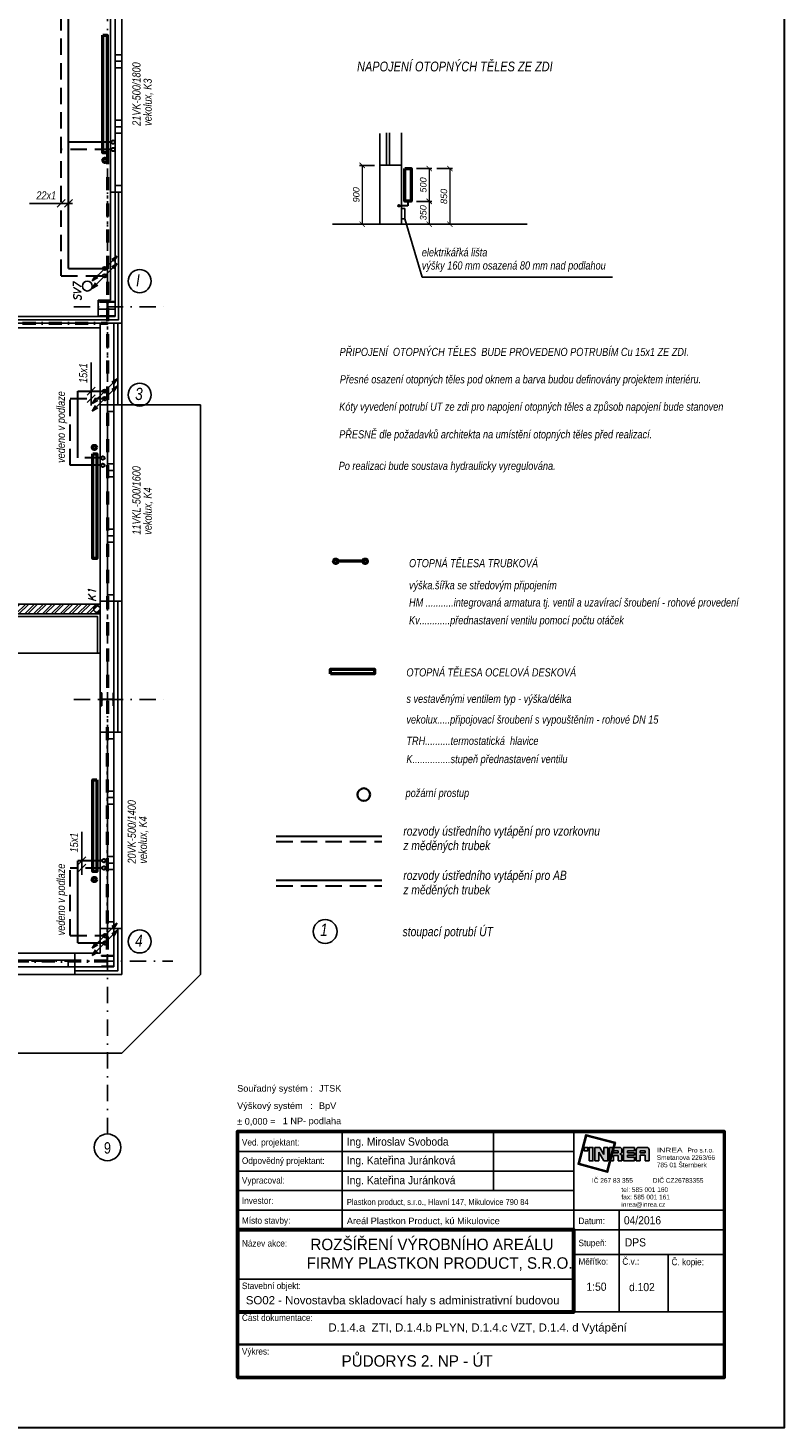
# Model space of a CAD drawing. Header units: millimetres. Extents: x 6435372 to 7248404, y 1559872 to 1886246.
# Tile 40 of 208: x 6660913 to 6672466, y 1704386 to 1725776. Entities that reach past the tile are written whole.
import ezdxf
from ezdxf.enums import TextEntityAlignment as Align

# ---------------------------------------------------------------- set-up
doc = ezdxf.new("R2010")
doc.units = ezdxf.units.MM
for name, pattern in [('DASH', [75, 50, -25]), ('DASHDOT', [1, 0.5, -0.25, 0, -0.25]), ('ČERCHOVANÁ', [1, 0.5, -0.25, 0, -0.25])]:
    doc.linetypes.add(name, pattern=pattern)
for name, color, linetype in [('IN_RAZITKO', 7, 'Continuous'), ('matrice DPS', 122, 'Continuous'), ('UT-popis', 7, 'Continuous'), ('UT_popis', 7, 'Continuous'), ('UT_tělesa-popis', 7, 'Continuous')]:
    doc.layers.add(name, color=color, linetype=linetype)
for name, color, linetype, lineweight in [('požární prostup', 240, 'Continuous', 35), ('požární úseky', 21, 'ČERCHOVANÁ', 50), ('UT_potrubí', 10, 'Continuous', 30), ('UT_potrubí-vzrorkovna', 161, 'Continuous', 30), ('UT_telesa', 181, 'Continuous', 50)]:
    doc.layers.add(name, color=color, linetype=linetype, lineweight=lineweight)
doc.styles.add('ari-rom-uni', font='arial.ttf')
doc.styles.add('ARIAL', font='arial.ttf')
doc.styles.add('INDRA', font='ariali.ttf')
doc.styles.add('KURZIVA', font='italic__.ttf')
doc.linetypes.add('IZOLACE_POLYSTYREN_EXPANDOVANY', pattern='A,1,[224,CADKON.SHX,S=0.01,R=0,X=-0.5,Y=-1.74],-2', length=3)
doc.linetypes.add('IZOLACE_POLYSTYREN_PENOVY', pattern='A,0.001,[228,CADKON.SHX,S=0.1,R=0,X=0,Y=0],-2', length=2.001)
doc.dimstyles.new('INDRA', dxfattribs={"dimscale": 40, "dimtxt": 2.5, "dimasz": 2, "dimexe": 1, "dimexo": 2, "dimgap": 1, "dimtad": 1, "dimdec": 0, "dimrnd": 5, "dimzin": 4, "dimdsep": 46, "dimtxsty": 'INDRA', "dimblk": 'ARCHTICK', "dimcen": 0, "dimclrd": 256, "dimclre": 256, "dimclrt": 256, "dimadec": 0, "dimazin": 0, "dimtfac": 1, "dimtdec": 0, "dimtix": 1, "dimtmove": 0, "dimatfit": 3, "dimfxl": 5, "dimfxlon": 1, "dimtzin": 0, "dimlwd": 0, "dimlwe": 25, "dimarcsym": 0})

# ---------------------------------------------------------------- blocks, each defined once
blk = doc.blocks.new('INREA RAZÍTKO')
at = {"layer": 'IN_RAZITKO'}
blk.add_hatch(color=256, dxfattribs=at).paths.add_polyline_path([(-3.869, 7.655), (-3.904, 7.527), (-3.878, 7.527), (-3.839, 7.673), (-4.74, 7.912), (-4.978, 7.018), (-4.08, 6.768), (-3.993, 7.115), (-4.019, 7.115), (-4.098, 6.799), (-4.947, 7.035), (-4.722, 7.882)])
h = blk.add_hatch(color=256, dxfattribs=at)
h.paths.add_polyline_path([(-4.687, 7.527), (-4.792, 7.527), (-4.792, 7.423), (-4.687, 7.423)])
h.paths.add_polyline_path([(-4.527, 7.526), (-4.642, 7.526), (-4.642, 7.115), (-4.527, 7.115)])
h.paths.add_polyline_path([(-4.317, 7.527), (-4.468, 7.527), (-4.468, 7.115), (-4.349, 7.115), (-4.349, 7.381), (-4.189, 7.115), (-4.07, 7.115), (-4.07, 7.527), (-4.189, 7.527), (-4.189, 7.315)])
h.paths.add_polyline_path([(-3.913, 7.527), (-4.023, 7.527), (-4.023, 7.115)])
h.paths.add_polyline_path([(-3.708, 7.527), (-3.877, 7.527), (-3.987, 7.115), (-3.894, 7.115), (-3.894, 7.277), (-3.757, 7.277), (-3.757, 7.115), (-3.638, 7.115), (-3.638, 7.257, 0.414214), (-3.708, 7.327, 0.414214), (-3.638, 7.397), (-3.638, 7.457, 0.414214)])
h.paths.add_polyline_path([(-3.757, 7.419), (-3.757, 7.362), (-3.894, 7.362), (-3.894, 7.419)], flags=16)
h.paths.add_polyline_path([(-3.253, 7.527), (-3.588, 7.527), (-3.588, 7.115), (-3.253, 7.115), (-3.253, 7.225), (-3.465, 7.225), (-3.465, 7.287), (-3.253, 7.287), (-3.253, 7.366), (-3.465, 7.366), (-3.465, 7.421), (-3.253, 7.421)])
h.paths.add_polyline_path([(-2.877, 7.527), (-3.131, 7.527, 0.414214), (-3.201, 7.457), (-3.201, 7.115), (-3.081, 7.115), (-3.081, 7.293), (-2.931, 7.293), (-2.931, 7.115), (-2.807, 7.115), (-2.807, 7.457, 0.414214)])
h.paths.add_polyline_path([(-2.931, 7.421), (-2.931, 7.362), (-3.081, 7.362), (-3.081, 7.421)], flags=16)
at = {"layer": 'IN_RAZITKO', "color": 7}
for p, q in [((-12.195, 8.005), (-12.195, 5.005)), ((-7.564, 8.005), (-7.564, 6.205)), ((-5.108, 2.651), (-5.108, 8.005)), ((-15.395, 7.405), (-5.108, 7.405)), ((-15.395, 6.805), (-5.108, 6.805)), ((-15.395, 6.205), (-5.108, 6.205)), ((-15.395, 5.605), (-5.108, 5.605)), ((-5.108, 5.605), (-0.505, 5.605)), ((-3.727, 5.605), (-3.727, 2.505)), ((-5.108, 5.005), (-0.505, 5.005)), ((-5.108, 4.255), (-0.505, 4.255)), ((-2.225, 4.258), (-2.225, 2.505)), ((-15.395, 3.505), (-5.108, 3.505))]:
    blk.add_line(p, q, dxfattribs=at)
at = {"layer": 'IN_RAZITKO'}
for p, q in [((-4.468, 7.527), (-4.317, 7.527)), ((-4.468, 7.527), (-4.468, 7.115)), ((-4.349, 7.115), (-4.349, 7.381)), ((-4.349, 7.381), (-4.189, 7.115)), ((-4.317, 7.527), (-4.189, 7.315)), ((-4.189, 7.315), (-4.189, 7.527)), ((-4.189, 7.527), (-4.07, 7.527)), ((-4.07, 7.115), (-4.07, 7.527)), ((-4.023, 7.115), (-4.023, 7.527)), ((-3.913, 7.527), (-4.023, 7.115)), ((-4.023, 7.527), (-3.913, 7.527)), ((-3.877, 7.527), (-3.987, 7.115)), ((-3.878, 7.527), (-3.904, 7.527)), ((-3.894, 7.362), (-3.894, 7.419)), ((-3.757, 7.419), (-3.894, 7.419)), ((-3.757, 7.362), (-3.894, 7.362)), ((-3.894, 7.115), (-3.894, 7.277)), ((-3.894, 7.277), (-3.757, 7.277)), ((-3.877, 7.527), (-3.708, 7.527)), ((-3.757, 7.362), (-3.757, 7.419)), ((-3.757, 7.277), (-3.757, 7.115)), ((-3.638, 7.397), (-3.638, 7.457)), ((-3.588, 7.527), (-3.588, 7.115)), ((-3.588, 7.527), (-3.253, 7.527)), ((-3.253, 7.421), (-3.465, 7.421)), ((-3.465, 7.421), (-3.465, 7.366)), ((-3.253, 7.366), (-3.465, 7.366)), ((-3.253, 7.287), (-3.465, 7.287)), ((-3.465, 7.287), (-3.465, 7.225)), ((-3.253, 7.527), (-3.253, 7.421)), ((-3.253, 7.421), (-3.253, 7.527)), ((-3.253, 7.366), (-3.253, 7.287)), ((-3.201, 7.115), (-3.201, 7.457)), ((-3.131, 7.527), (-2.877, 7.527)), ((-2.931, 7.421), (-3.081, 7.421)), ((-3.081, 7.421), (-3.081, 7.362)), ((-3.081, 7.362), (-2.931, 7.362)), ((-2.931, 7.293), (-3.081, 7.293)), ((-3.081, 7.293), (-3.081, 7.115)), ((-2.931, 7.362), (-2.931, 7.421)), ((-2.931, 7.115), (-2.931, 7.293)), ((-2.807, 7.115), (-2.807, 7.457)), ((-4.468, 7.115), (-4.349, 7.115)), ((-4.189, 7.115), (-4.07, 7.115)), ((-3.993, 7.115), (-4.019, 7.115)), ((-3.987, 7.115), (-3.894, 7.115)), ((-3.757, 7.115), (-3.638, 7.115)), ((-3.638, 7.257), (-3.638, 7.115)), ((-3.588, 7.115), (-3.253, 7.115)), ((-3.465, 7.225), (-3.253, 7.225)), ((-3.253, 7.225), (-3.253, 7.115)), ((-3.201, 7.115), (-3.081, 7.115)), ((-2.931, 7.115), (-2.807, 7.115)), ((-5.108, 2.505), (-0.505, 2.505))]:
    blk.add_line(p, q, dxfattribs=at)
at = {"layer": 'IN_RAZITKO', "lineweight": 50}
for points in [[(-15.4, 0.5), (-0.5, 0.5), (-0.5, 8.01), (-15.4, 8.01)], [(-15.395, 0.505), (-0.505, 0.505), (-0.505, 8.005), (-15.395, 8.005)]]:
    blk.add_lwpolyline(points, close=True, dxfattribs=at)
at = {"layer": 'IN_RAZITKO'}
for points in [[(-3.878, 7.527), (-3.839, 7.673), (-4.74, 7.912), (-4.978, 7.018), (-4.08, 6.768), (-3.993, 7.115)], [(-3.904, 7.527), (-3.869, 7.655), (-4.722, 7.882), (-4.947, 7.035), (-4.098, 6.799), (-4.019, 7.115)]]:
    blk.add_lwpolyline(points, dxfattribs=at)
for points in [[(-4.792, 7.423), (-4.687, 7.423), (-4.687, 7.527), (-4.792, 7.527)], [(-4.642, 7.115), (-4.527, 7.115), (-4.527, 7.526), (-4.642, 7.526)]]:
    blk.add_lwpolyline(points, close=True, dxfattribs=at)
at = {"layer": 'IN_RAZITKO', "lineweight": 60}
blk.add_lwpolyline([(-15.395, 2.505), (-5.108, 2.505), (-5.108, 5.005), (-15.395, 5.005)], close=True, dxfattribs=at)
at = {"layer": 'IN_RAZITKO', "const_width": 0.075}
blk.add_lwpolyline([(-15.395, 0.505), (-0.505, 0.505), (-0.505, 1.505), (-15.395, 1.505)], close=True, dxfattribs=at)
at = {"layer": 'IN_RAZITKO'}
for centre, start, end in [((-3.708, 7.457), 0, 90), ((-3.708, 7.397), 270, 360), ((-3.708, 7.257), 360, 90), ((-3.131, 7.457), 90, 180), ((-2.877, 7.457), 0, 90)]:
    blk.add_arc(centre, 0.07, start, end, dxfattribs=at)
at = {"layer": 'IN_RAZITKO', "style": 'ARIAL'}
for s, p in [('Souřadný systém :', (-15.4, 9.432)), ('Výškový systém   :', (-15.4, 8.901)), ('± 0,000 =', (-15.4, 8.423))]:
    blk.add_text(s, height=0.2, dxfattribs=at).set_placement(p, align=Align.TOP_LEFT)
at = {"layer": 'IN_RAZITKO', "color": 3, "style": 'ARIAL'}
for s, p in [('JTSK', (-12.9, 9.432)), ('BpV', (-12.9, 8.901))]:
    blk.add_text(s, height=0.2, dxfattribs=at).set_placement(p, align=Align.TOP_LEFT)
at = {"layer": 'IN_RAZITKO', "color": 7, "style": 'ari-rom-uni', "width": 0.9}
for s, p in [('Ved. projektant:', (-15.255, 7.584)), ('Odpovědný projektant:', (-15.255, 7.022)), ('Vypracoval:', (-15.255, 6.422)), ('Investor:', (-15.255, 5.801)), ('Místo stavby:', (-15.255, 5.193)), ('Datum:', (-4.968, 5.182)), ('Název akce:', (-15.255, 4.497)), ('Stupeň:', (-4.968, 4.509)), ('Měřítko:', (-4.968, 3.94)), ('Č.v.:', (-3.627, 3.94)), ('Č. kopie:', (-2.125, 3.927)), ('Stavební objekt:', (-15.255, 3.197)), ('Část dokumentace:', (-15.255, 2.225)), ('Výkres:', (-15.255, 1.196))]:
    blk.add_text(s, height=0.2, dxfattribs=at).set_placement(p)
at = {"layer": 'IN_RAZITKO', "style": 'ari-rom-uni'}
for s, p in [('Smetanova 2263/66', (-2.575, 7.103)), ('                 Pro s.r.o.', (-2.575, 7.329)), ('785 01 Šternberk', (-2.575, 6.877)), ('IČ 267 83 355           DIČ CZ26783355', (-4.556, 6.404)), ('tel: 585 001 160', (-3.657, 6.122)), ('fax: 585 001 161', (-3.657, 5.896)), ('inrea@inrea.cz', (-3.657, 5.67))]:
    blk.add_text(s, height=0.1425, dxfattribs=at).set_placement(p, align=Align.BOTTOM_LEFT)
at = {"layer": 'IN_RAZITKO', "style": 'ari-rom-uni', "width": 1.3}
blk.add_text('INREA', height=0.1425, dxfattribs=at).set_placement((-2.575, 7.331), align=Align.BOTTOM_LEFT)
at = {"layer": 'IN_RAZITKO', "color": 3, "style": 'ARIAL'}
blk.add_attdef('NULA', (-14.012, 8.227), '', height=0.2, dxfattribs=at)
at = {"layer": 'IN_RAZITKO', "style": 'ari-rom-uni', "width": 0.9, "flags": 12}
for tag, p, height in [('VEDOUCÍ-PROJEKTANT', (-12.053, 7.553), 0.25), ('ODPOVĚDNÝ-PROJEKTANT', (-12.053, 6.964), 0.25), ('VYPRACOVAL', (-12.053, 6.363), 0.25), ('INVESTOR', (-12.053, 5.774), 0.2), ('MÍSTO', (-12.053, 5.149), 0.25), ('DATUM', (-3.585, 5.185), 0.25), ('STUPEŇ', (-3.556, 4.468), 0.25)]:
    blk.add_attdef(tag, p, '', height=height, dxfattribs=at)
at = {"layer": 'IN_RAZITKO', "style": 'ari-rom-uni', "flags": 12}
for tag, height, width, p in [('NÁZEV-1', 0.35, 0.95, (-10.252, 4.438)), ('NÁZEV-2', 0.35, 0.95, (-10.252, 3.876)), ('MĚŘ', 0.25, 0.9, (-4.422, 3.031)), ('ČV', 0.25, 0.9, (-3.034, 3.031)), ('VÝKRES', 0.35, 0.95, (-10.299, 0.801))]:
    blk.add_attdef(tag, text='', height=height, dxfattribs=dict(at, width=width)).set_placement(p, align=Align.CENTER)
at = {"layer": 'IN_RAZITKO', "style": 'ari-rom-uni'}
for tag, p in [('OBJEKT', (-11.248, 2.85)), ('DOKUMENTACE', (-11.26, 1.842))]:
    blk.add_attdef(tag, p, '', height=0.25, dxfattribs=at)
blk = doc.blocks.new('CK_S_EXT_HEAHEA180')
for p, q in [((-90, 85.5), (90, 85.5)), ((-90, 85.5), (-90, 76)), ((-90, 76), (-18, 76)), ((-3, -61), (-3, 61)), ((3, -61), (3, 61)), ((90, 76), (18, 76)), ((90, 85.5), (90, 76)), ((-90, -85.5), (-90, -76)), ((-90, -76), (-18, -76)), ((-90, -85.5), (90, -85.5)), ((90, -76), (18, -76)), ((90, -85.5), (90, -76))]:
    blk.add_line(p, q)
for centre, start, end in [((-18, 61), 0, 90), ((18, 61), 90, 180), ((-18, -61), 270, 0), ((18, -61), 180, 270)]:
    blk.add_arc(centre, 15, start, end)
blk = doc.blocks.new('CK_S_EXT_HEAHEA200')
for p, q in [((-100, 95), (100, 95)), ((-100, 95), (-100, 85)), ((-100, 85), (-21.25, 85)), ((-3.25, -67), (-3.25, 67)), ((3.25, -67), (3.25, 67)), ((100, 85), (21.25, 85)), ((100, 95), (100, 85)), ((-100, -95), (-100, -85)), ((-100, -85), (-21.25, -85)), ((-100, -95), (100, -95)), ((100, -85), (21.25, -85)), ((100, -95), (100, -85))]:
    blk.add_line(p, q)
for centre, start, end in [((-21.25, 67), 0, 90), ((21.25, 67), 90, 180), ((-21.25, -67), 270, 0), ((21.25, -67), 180, 270)]:
    blk.add_arc(centre, 18, start, end)
blk = doc.blocks.new('CK_S_EXT_HEAHEA240')
for p, q in [((-120, 115), (120, 115)), ((-120, 115), (-120, 103)), ((-120, 103), (-24.75, 103)), ((-3.75, -82), (-3.75, 82)), ((3.75, -82), (3.75, 82)), ((120, 103), (24.75, 103)), ((120, 115), (120, 103)), ((-120, -115), (-120, -103)), ((-120, -103), (-24.75, -103)), ((-120, -115), (120, -115)), ((120, -103), (24.75, -103)), ((120, -115), (120, -103))]:
    blk.add_line(p, q)
for centre, start, end in [((-24.75, 82), 0, 90), ((24.75, 82), 90, 180), ((-24.75, -82), 270, 0), ((24.75, -82), 180, 270)]:
    blk.add_arc(centre, 21, start, end)
blk = doc.blocks.new('_ArchTick')
at = {"color": 0, "linetype": 'ByBlock', "const_width": 0.15}
blk.add_lwpolyline([(-0.5, -0.5), (0.5, 0.5)], dxfattribs=at)
blk = doc.blocks.new('*D1057')
at = {"layer": 'DEFPOINTS', "color": 0, "ltscale": 400, "transparency": 16777216}
for p in [(6666289, 1723678), (6666020, 1722778), (6666289, 1722778)]:
    blk.add_point(p, dxfattribs=at)
at = {"layer": 'UT-popis', "lineweight": 25, "ltscale": 400, "transparency": 16777216}
for p, q in [((6666209, 1723678), (6665980, 1723678)), ((6666209, 1722778), (6665980, 1722778))]:
    blk.add_line(p, q, dxfattribs=at)
at = {"layer": 'UT-popis', "lineweight": 0, "ltscale": 400, "transparency": 16777216}
blk.add_line((6666020, 1723678), (6666020, 1722778), dxfattribs=at)
at = {"layer": 'UT-popis', "lineweight": 0, "ltscale": 400, "transparency": 16777216, "xscale": 80, "yscale": 80, "zscale": 80}
for p, rotation in [((6666020, 1723678), 90), ((6666020, 1722778), 270)]:
    blk.add_blockref('_ArchTick', p, dxfattribs=dict(at, rotation=rotation))
at = {"layer": 'UT-popis', "ltscale": 400, "transparency": 16777216, "insert": (6665929, 1723228), "char_height": 100, "attachment_point": 5, "rotation": 90, "style": 'INDRA'}
blk.add_mtext('900', dxfattribs=at)
blk = doc.blocks.new('*D1058')
at = {"layer": 'DEFPOINTS', "color": 0, "ltscale": 400, "transparency": 16777216}
for p in [(6666769, 1723628), (6666769, 1723128), (6667044, 1723128)]:
    blk.add_point(p, dxfattribs=at)
at = {"layer": 'UT-popis', "lineweight": 25, "ltscale": 400, "transparency": 16777216}
for p, q in [((6666849, 1723628), (6667084, 1723628)), ((6666849, 1723128), (6667084, 1723128))]:
    blk.add_line(p, q, dxfattribs=at)
at = {"layer": 'UT-popis', "lineweight": 0, "ltscale": 400, "transparency": 16777216}
blk.add_line((6667044, 1723628), (6667044, 1723128), dxfattribs=at)
at = {"layer": 'UT-popis', "lineweight": 0, "ltscale": 400, "transparency": 16777216, "xscale": 80, "yscale": 80, "zscale": 80}
for p, rotation in [((6667044, 1723628), 90), ((6667044, 1723128), 270)]:
    blk.add_blockref('_ArchTick', p, dxfattribs=dict(at, rotation=rotation))
at = {"layer": 'UT-popis', "ltscale": 400, "transparency": 16777216, "insert": (6666953, 1723378), "char_height": 100, "attachment_point": 5, "rotation": 90, "style": 'INDRA'}
blk.add_mtext('500', dxfattribs=at)
blk = doc.blocks.new('*D1059')
at = {"layer": 'DEFPOINTS', "color": 0, "ltscale": 400, "transparency": 16777216}
for p in [(6666769, 1723128), (6666769, 1722778), (6667044, 1722778)]:
    blk.add_point(p, dxfattribs=at)
at = {"layer": 'UT-popis', "lineweight": 25, "ltscale": 400, "transparency": 16777216}
for p, q in [((6666849, 1723128), (6667084, 1723128)), ((6666849, 1722778), (6667084, 1722778))]:
    blk.add_line(p, q, dxfattribs=at)
at = {"layer": 'UT-popis', "lineweight": 0, "ltscale": 400, "transparency": 16777216}
blk.add_line((6667044, 1723128), (6667044, 1722778), dxfattribs=at)
at = {"layer": 'UT-popis', "lineweight": 0, "ltscale": 400, "transparency": 16777216, "xscale": 80, "yscale": 80, "zscale": 80}
for p, rotation in [((6667044, 1723128), 90), ((6667044, 1722778), 270)]:
    blk.add_blockref('_ArchTick', p, dxfattribs=dict(at, rotation=rotation))
at = {"layer": 'UT-popis', "ltscale": 400, "transparency": 16777216, "insert": (6666953, 1722953), "char_height": 100, "attachment_point": 5, "rotation": 90, "style": 'INDRA'}
blk.add_mtext('350', dxfattribs=at)
blk = doc.blocks.new('*D1060')
at = {"layer": 'DEFPOINTS', "color": 0, "ltscale": 400, "transparency": 16777216}
for p in [(6667044, 1723628), (6667056, 1722778), (6667360, 1722778)]:
    blk.add_point(p, dxfattribs=at)
at = {"layer": 'UT-popis', "lineweight": 25, "ltscale": 400, "transparency": 16777216}
for p, q in [((6667160, 1723628), (6667400, 1723628)), ((6667160, 1722778), (6667400, 1722778))]:
    blk.add_line(p, q, dxfattribs=at)
at = {"layer": 'UT-popis', "lineweight": 0, "ltscale": 400, "transparency": 16777216}
blk.add_line((6667360, 1723628), (6667360, 1722778), dxfattribs=at)
at = {"layer": 'UT-popis', "lineweight": 0, "ltscale": 400, "transparency": 16777216, "xscale": 80, "yscale": 80, "zscale": 80}
for p, rotation in [((6667360, 1723628), 90), ((6667360, 1722778), 270)]:
    blk.add_blockref('_ArchTick', p, dxfattribs=dict(at, rotation=rotation))
at = {"layer": 'UT-popis', "ltscale": 400, "transparency": 16777216, "insert": (6667269, 1723203), "char_height": 100, "attachment_point": 5, "rotation": 90, "style": 'INDRA'}
blk.add_mtext('850', dxfattribs=at)

msp = doc.modelspace()

# ---------------------------------------------------------------- hatches: boundary and pattern name
at = {"layer": 'matrice DPS', "ltscale": 500}
h = msp.add_hatch(dxfattribs=at)
h.set_pattern_fill('ANSI32', color=256, scale=10, style=0)
h.set_pattern_definition([(45, (6558682.645, 1702199.85), (-67.35192, 67.35192), []), (45, (6558727.55, 1702199.85), (-67.35192, 67.35192), [])])
h.paths.add_polyline_path([(6660092, 1716823), (6660842, 1716823), (6660367, 1716823)], flags=16)
h.paths.add_polyline_path([(6657855, 1716097.9), (6658339, 1716097.9), (6658339, 1715767.9), (6657855, 1715767.9)], flags=24)
h.paths.add_polyline_path([(6658314.8, 1718458.3), (6658556.8, 1718458.3), (6658556.8, 1718293.3), (6658314.8, 1718293.3)], flags=24)
h.paths.add_polyline_path([(6660092, 1716823), (6660842, 1716823), (6660367, 1716823)], flags=16)
h.paths.add_polyline_path([(6660092, 1716823), (6660367, 1716823), (6660842, 1716823), (6662017, 1716823), (6662017, 1716973), (6659147, 1716973), (6659147, 1716823)])
h.paths.add_polyline_path([(6660092, 1716823), (6660367, 1716823), (6660842, 1716823), (6662017, 1716823), (6662017, 1716973), (6659147, 1716973), (6659147, 1716823)])
h.paths.add_polyline_path([(6660092, 1716823), (6660367, 1716823), (6660842, 1716823), (6662017, 1716823), (6662017, 1716973), (6659147, 1716973), (6659147, 1716823)])

# ---------------------------------------------------------------- linework, layer by layer
at = {"layer": 'matrice DPS', "linetype": 'DASHDOT', "ltscale": 500}
for p, q in [((6662127, 1708877), (6662127, 1744518)), ((6661615, 1721518), (6663115, 1721518)), ((6661615, 1715518), (6663115, 1715518)), ((6641464.7, 1711518), (6663127, 1711518))]:
    msp.add_line(p, q, dxfattribs=at)
at = {"layer": 'matrice DPS', "ltscale": 500}
for p, q in [((6662172, 1726268), (6662172, 1723268)), ((6662247, 1723268), (6662247, 1726268)), ((6662347, 1723268), (6662347, 1726268)), ((6662247, 1725368), (6662247, 1726168)), ((6662347, 1725368), (6662347, 1726168)), ((6662347, 1725368), (6662247, 1725368)), ((6662247, 1725368), (6662247, 1725268)), ((6662347, 1725368), (6662347, 1725268)), ((6662347, 1725268), (6662247, 1725268)), ((6662247, 1725268), (6662247, 1725168)), ((6662247, 1724368), (6662247, 1725168)), ((6662347, 1725168), (6662247, 1725168)), ((6662347, 1725268), (6662347, 1725168)), ((6662347, 1724368), (6662347, 1725168)), ((6662347, 1724368), (6662247, 1724368)), ((6662247, 1724368), (6662247, 1724268)), ((6662347, 1724368), (6662347, 1724268)), ((6662347, 1724268), (6662247, 1724268)), ((6662247, 1724268), (6662247, 1724168)), ((6662247, 1723368), (6662247, 1724168)), ((6662347, 1724168), (6662247, 1724168)), ((6662347, 1724268), (6662347, 1724168)), ((6662347, 1723368), (6662347, 1724168)), ((6662247, 1723268), (6662172, 1723268)), ((6662172, 1723268), (6662172, 1721618)), ((6662347, 1723368), (6662247, 1723368)), ((6662247, 1723368), (6662247, 1723268)), ((6662347, 1723268), (6662247, 1723268)), ((6662347, 1723268), (6662247, 1723268)), ((6662347, 1723268), (6662247, 1723268)), ((6662247, 1721368), (6662247, 1723268)), ((6662347, 1723368), (6662347, 1723268)), ((6662347, 1721268), (6662347, 1723268)), ((6662347, 1721268), (6662347, 1723268)), ((6662172, 1721618), (6661987, 1721618)), ((6661987, 1721618), (6661987, 1721368)), ((6662127, 1721628), (6662127, 1721358)), ((6662247, 1721368), (6660547, 1721368)), ((6662257, 1721483), (6661977, 1721483)), ((6662017, 1721268), (6660547, 1721268)), ((6660547, 1721268), (6662347, 1721268)), ((6660547, 1721193), (6662017, 1721193)), ((6662017, 1721268), (6662347, 1721268)), ((6662017, 1721268), (6662017, 1720018)), ((6662227, 1721268), (6662227, 1720018)), ((6662227, 1721268), (6662347, 1721268)), ((6662347, 1721268), (6662347, 1720018)), ((6662017, 1720018), (6662017, 1717018)), ((6662347, 1720018), (6662017, 1720018)), ((6662127, 1719918), (6662127, 1720018)), ((6662227, 1720018), (6662127, 1720018)), ((6662227, 1719918), (6662227, 1720018)), ((6662227, 1720018), (6662347, 1720018)), ((6662347, 1720018), (6662347, 1717018)), ((6662347, 1720018), (6663547, 1720018)), ((6663547, 1720018), (6663547, 1711312.5)), ((6662127, 1719918), (6662127, 1719118)), ((6662227, 1719918), (6662127, 1719918)), ((6662227, 1719918), (6662227, 1719118)), ((6662127, 1719018), (6662127, 1719118)), ((6662227, 1719118), (6662127, 1719118)), ((6662227, 1719018), (6662127, 1719018)), ((6662127, 1718918), (6662127, 1719018)), ((6662227, 1719018), (6662227, 1719118)), ((6662227, 1718918), (6662227, 1719018)), ((6662127, 1718918), (6662127, 1718118)), ((6662227, 1718918), (6662127, 1718918)), ((6662227, 1718918), (6662227, 1718118)), ((6662127, 1718018), (6662127, 1718118)), ((6662227, 1718118), (6662127, 1718118)), ((6662227, 1718018), (6662227, 1718118)), ((6662227, 1718018), (6662127, 1718018)), ((6662127, 1717918), (6662127, 1718018)), ((6662127, 1717918), (6662127, 1717118)), ((6662227, 1717918), (6662127, 1717918)), ((6662227, 1717918), (6662227, 1718018)), ((6662227, 1717918), (6662227, 1717118)), ((6662347, 1717018), (6662017, 1717018)), ((6662017, 1717018), (6662017, 1716973)), ((6662227, 1717118), (6662127, 1717118)), ((6662127, 1717118), (6662127, 1717018)), ((6662227, 1717018), (6662127, 1717018)), ((6662227, 1717118), (6662227, 1717018)), ((6662227, 1717018), (6662227, 1715018)), ((6662227, 1717018), (6662347, 1717018)), ((6662347, 1717018), (6662347, 1715018)), ((6659147, 1716973), (6662017, 1716973)), ((6659147, 1716823), (6662017, 1716823)), ((6662017, 1716823), (6662017, 1716973)), ((6662017, 1716823), (6662017, 1715018)), ((6662232, 1715518), (6662022, 1715518)), ((6662127, 1715408), (6662127, 1715628)), ((6662017, 1712018), (6662017, 1715018)), ((6662347, 1715018), (6662017, 1715018)), ((6662127, 1714918), (6662127, 1715018)), ((6662227, 1715018), (6662127, 1715018)), ((6662127, 1714118), (6662127, 1714918)), ((6662227, 1714918), (6662127, 1714918)), ((6662227, 1714918), (6662227, 1715018)), ((6662227, 1715018), (6662347, 1715018)), ((6662227, 1714118), (6662227, 1714918)), ((6662347, 1712018), (6662347, 1715018)), ((6662227, 1714118), (6662127, 1714118)), ((6662127, 1714118), (6662127, 1714018)), ((6662227, 1714018), (6662127, 1714018)), ((6662127, 1714018), (6662127, 1713918)), ((6662227, 1714118), (6662227, 1714018)), ((6662227, 1714018), (6662227, 1713918)), ((6662127, 1713118), (6662127, 1713918)), ((6662227, 1713918), (6662127, 1713918)), ((6662227, 1713118), (6662227, 1713918)), ((6662227, 1713118), (6662127, 1713118)), ((6662127, 1713118), (6662127, 1713018)), ((6662227, 1713018), (6662127, 1713018)), ((6662127, 1713018), (6662127, 1712918)), ((6662227, 1713118), (6662227, 1713018)), ((6662227, 1713018), (6662227, 1712918)), ((6662127, 1712118), (6662127, 1712918)), ((6662227, 1712918), (6662127, 1712918)), ((6662227, 1712118), (6662227, 1712918)), ((6662227, 1712118), (6662127, 1712118)), ((6662127, 1712118), (6662127, 1712018)), ((6662227, 1712118), (6662227, 1712018)), ((6662017, 1712018), (6662017, 1711642.5)), ((6662347, 1712018), (6662017, 1712018)), ((6662227, 1712018), (6662127, 1712018)), ((6662227, 1712018), (6662227, 1711432.5)), ((6662227, 1712018), (6662347, 1712018)), ((6662347, 1712018), (6662347, 1711312.5)), ((6656627, 1711642.5), (6661627, 1711642.5)), ((6660727, 1711532.5), (6661527, 1711532.5)), ((6661527, 1711432.5), (6661527, 1711532.5)), ((6661527, 1711532.5), (6661627, 1711532.5)), ((6661627, 1711312.5), (6661627, 1711642.5)), ((6662017, 1711642.5), (6661627, 1711642.5)), ((6661627, 1711432.5), (6661627, 1711532.5)), ((6662027, 1711518), (6662227, 1711518)), ((6662127, 1711422.5), (6662127, 1711613.5)), ((6656627, 1711312.5), (6661627, 1711312.5)), ((6660727, 1711432.5), (6661527, 1711432.5)), ((6661527, 1711432.5), (6661627, 1711432.5)), ((6662227, 1711432.5), (6661627, 1711432.5)), ((6661627, 1711432.5), (6661627, 1711312.5)), ((6662347, 1711312.5), (6661627, 1711312.5)), ((6662346, 1710112.5), (6663547, 1711312.5)), ((6657246, 1710112.5), (6662346, 1710112.5))]:
    msp.add_line(p, q, dxfattribs=at)
at = {"layer": 'matrice DPS', "linetype": 'Continuous', "ltscale": 500}
msp.add_line((6662017, 1716223), (6659367, 1716223), dxfattribs=at)
at = {"layer": 'matrice DPS', "linetype": 'IZOLACE_POLYSTYREN_PENOVY', "ltscale": 500}
msp.add_lwpolyline([(6660547, 1721318), (6662297, 1721318), (6662297, 1723268)], dxfattribs=at)
at = {"layer": 'matrice DPS', "linetype": 'IZOLACE_POLYSTYREN_EXPANDOVANY', "ltscale": 500}
for points in [[(6662287, 1721268), (6662287, 1720018)], [(6662287, 1717018), (6662287, 1715018)], [(6662287, 1712018), (6662287, 1711372.5), (6661627, 1711372.5)]]:
    msp.add_lwpolyline(points, dxfattribs=at)
at = {"layer": 'matrice DPS', "ltscale": 500}
msp.add_lwpolyline([(6661977, 1716223), (6661977, 1716633), (6661977, 1716783), (6661827, 1716783), (6659147, 1716783)], dxfattribs=at)
for centre, radius in [((6661819, 1721832.5), 75), ((6661967, 1716898.1), 50), ((6662127, 1708674.2), 203.9)]:
    msp.add_circle(centre, radius, dxfattribs=at)
at = {"layer": 'požární prostup', "ltscale": 400}
msp.add_circle((6666044.5, 1714063.4), 96.3, dxfattribs=at)
at = {"layer": 'požární úseky', "ltscale": 400}
for p, q in [((6662127.8, 1723897.6), (6662124, 1711518)), ((6645627, 1721273), (6662127, 1721268)), ((6662124, 1711518), (6645627, 1711518))]:
    msp.add_line(p, q, dxfattribs=at)
at = {"layer": 'UT-popis', "ltscale": 400}
for p, q in [((6666289.4, 1724164.4), (6666289.4, 1722778.4)), ((6666392, 1724172.3), (6666392, 1723678.4)), ((6666439.1, 1724172.3), (6666439.1, 1723678.4)), ((6666619.4, 1724172.3), (6666619.4, 1722778.4)), ((6666289.4, 1723678.4), (6666619.4, 1723678.4)), ((6661591.7, 1723097), (6660933.2, 1723097)), ((6661360.2, 1723037.8), (6661478.6, 1723156.2)), ((6661472.7, 1723037.8), (6661591.1, 1723156.2)), ((6666938.7, 1721967.5), (6666669.4, 1722858.4)), ((6665568.7, 1722778.4), (6668542.8, 1722778.4)), ((6669843.6, 1721967.5), (6666938.7, 1721967.5)), ((6661878.5, 1720667.8), (6661878.5, 1720009.3)), ((6661819.3, 1720168.2), (6661937.7, 1720286.6)), ((6661819.3, 1720055.7), (6661937.7, 1720174.1)), ((6661737.6, 1713494.6), (6661737.6, 1712836)), ((6661678.4, 1712994.9), (6661796.8, 1713113.4)), ((6661678.4, 1712882.4), (6661796.8, 1713000.9))]:
    msp.add_line(p, q, dxfattribs=at)
at = {"layer": 'UT-popis', "color": 1, "ltscale": 400}
msp.add_lwpolyline([(6666619.4, 1723018.4), (6666669.4, 1723018.4), (6666669.4, 1722858.4), (6666619.4, 1722858.4)], close=True, dxfattribs=at)
at = {"layer": 'UT-popis', "ltscale": 400}
msp.add_circle((6665454.8, 1711972.3), 182.3, dxfattribs=at)
at = {"layer": 'UT_popis', "ltscale": 400}
for p, q in [((6662084.9, 1722101.8), (6662275.6, 1722292.5)), ((6662084.9, 1721989.3), (6662275.6, 1722180)), ((6662275.6, 1722292.5), (6662191.5, 1722241.8)), ((6662275.6, 1722180), (6662191.5, 1722129.3)), ((6662275.6, 1722292.5), (6662224.9, 1722208.4)), ((6662275.6, 1722180), (6662224.9, 1722095.9)), ((6662084.9, 1722101.8), (6661894.3, 1721911.2)), ((6661894.3, 1721911.2), (6661945, 1721995.3)), ((6662084.9, 1721989.3), (6661894.3, 1721798.7)), ((6661894.3, 1721911.2), (6661978.4, 1721961.9)), ((6661894.3, 1721798.7), (6661945, 1721882.8)), ((6661894.3, 1721798.7), (6661978.4, 1721849.4)), ((6662084.9, 1720227.4), (6661894.3, 1720036.7)), ((6662084.9, 1720227.4), (6662275.6, 1720418)), ((6662084.9, 1720114.9), (6662275.6, 1720305.5)), ((6662275.6, 1720418), (6662191.5, 1720367.3)), ((6662275.6, 1720305.5), (6662191.5, 1720254.8)), ((6662275.6, 1720418), (6662224.9, 1720333.9)), ((6662275.6, 1720305.5), (6662224.9, 1720221.4)), ((6661894.3, 1720036.7), (6661945, 1720120.8)), ((6662084.9, 1720114.9), (6661894.3, 1719924.2)), ((6661894.3, 1720036.7), (6661978.4, 1720087.4)), ((6661894.3, 1719924.2), (6661945, 1720008.3)), ((6661894.3, 1719924.2), (6661978.4, 1719974.9)), ((6662084.9, 1711909), (6662275.6, 1712099.7)), ((6662275.6, 1712099.7), (6662191.5, 1712049)), ((6662275.6, 1712099.7), (6662224.9, 1712015.5)), ((6662084.9, 1711909), (6661894.3, 1711718.3)), ((6662084.9, 1711796.5), (6662275.6, 1711987.2)), ((6662275.6, 1711987.2), (6662191.5, 1711936.5)), ((6662275.6, 1711987.2), (6662224.9, 1711903)), ((6661894.3, 1711718.3), (6661945, 1711802.5)), ((6662084.9, 1711796.5), (6661894.3, 1711605.8)), ((6661894.3, 1711718.3), (6661978.4, 1711769)), ((6661894.3, 1711605.8), (6661945, 1711690)), ((6661894.3, 1711605.8), (6661978.4, 1711656.5))]:
    msp.add_line(p, q, dxfattribs=at)
for centre in [(6662619.2, 1721908.5), (6662619.2, 1720173.8), (6662619.2, 1711819.8)]:
    msp.add_circle(centre, 176.2, dxfattribs=at)
at = {"layer": 'UT_potrubí', "ltscale": 400}
for p, q in [((6666719.4, 1723060.8), (6666596.6, 1723060.8)), ((6666719.4, 1723128.4), (6666719.4, 1723060.8))]:
    msp.add_line(p, q, dxfattribs=at)
at = {"layer": 'UT_potrubí'}
for p, q in [((6661672.1, 1720227.4), (6662084.9, 1720227.4)), ((6661672.1, 1719207.1), (6661672.1, 1720227.4)), ((6662031.3, 1719094.6), (6661559.6, 1719094.6)), ((6662041.7, 1713054.1), (6661672.1, 1713054.1)), ((6661672.1, 1711796.5), (6661672.1, 1713054.1)), ((6664707.6, 1712754.7), (6666320.7, 1712754.7)), ((6661672.1, 1711796.5), (6662084.9, 1711796.5))]:
    msp.add_line(p, q, dxfattribs=at)
at = {"layer": 'UT_potrubí', "linetype": 'DASH', "ltscale": 5}
for p, q in [((6661559.6, 1720114.9), (6662084.9, 1720114.9)), ((6661559.6, 1719094.6), (6661559.6, 1720114.9)), ((6662031.3, 1719207.1), (6661672.1, 1719207.1)), ((6662041.7, 1712941.6), (6661559.6, 1712941.6)), ((6661559.6, 1711909), (6661559.6, 1712941.6)), ((6664707.6, 1712670.3), (6666320.7, 1712670.3)), ((6661559.6, 1711909), (6662084.9, 1711909))]:
    msp.add_line(p, q, dxfattribs=at)
at = {"layer": 'UT_potrubí', "ltscale": 400}
msp.add_lwpolyline([(6642766.4, 1746386), (6672466.4, 1746386), (6672466.4, 1704386), (6642766.4, 1704386)], close=True, dxfattribs=at)
for centre, radius in [((6666582.5, 1723060.8), 14.1), ((6662084.9, 1720227.4), 27.5), ((6662084.9, 1720114.9), 27.5), ((6662058.8, 1719207.1), 27.5), ((6662058.8, 1719094.6), 27.5), ((6662069.2, 1713054.1), 27.5), ((6662069.2, 1712941.6), 27.5), ((6662084.9, 1711909), 27.5), ((6662084.9, 1711796.5), 27.5)]:
    msp.add_circle(centre, radius, dxfattribs=at)
at = {"layer": 'UT_potrubí-vzrorkovna', "linetype": 'DASH', "ltscale": 5}
for p, q in [((6661419.4, 1721989.3), (6661419.4, 1726505.1)), ((6662186.3, 1723920.3), (6661419.4, 1723920.3)), ((6661419.4, 1721989.3), (6662084.9, 1721989.3)), ((6664707.6, 1713346.5), (6666320.7, 1713346.5))]:
    msp.add_line(p, q, dxfattribs=at)
at = {"layer": 'UT_potrubí-vzrorkovna'}
for p, q in [((6661531.9, 1722101.8), (6661531.9, 1726617.6)), ((6662186.3, 1724032.8), (6661531.9, 1724032.8)), ((6661531.9, 1722101.8), (6662084.9, 1722101.8)), ((6664707.6, 1713430.8), (6666320.7, 1713430.8))]:
    msp.add_line(p, q, dxfattribs=at)
at = {"layer": 'UT_potrubí-vzrorkovna', "linetype": 'DASH', "ltscale": 5}
for centre in [(6662213.8, 1724032.8), (6662213.8, 1723920.3)]:
    msp.add_circle(centre, 27.5, dxfattribs=at)
at = {"layer": 'UT_potrubí-vzrorkovna'}
for centre in [(6662084.9, 1722101.8), (6662084.9, 1721989.3)]:
    msp.add_circle(centre, 27.5, dxfattribs=at)
at = {"layer": 'UT_telesa', "ltscale": 400}
msp.add_line((6666065.4, 1717627.9), (6665615.4, 1717627.9), dxfattribs=at)
for points in [[(6662056, 1725668), (6662122, 1725668), (6662122, 1723868), (6662056, 1723868)], [(6661901, 1719270.2), (6661967, 1719270.2), (6661967, 1717670.2), (6661901, 1717670.2)], [(6661967, 1714287.5), (6661967, 1712887.5), (6661901, 1712887.5), (6661901, 1714287.5)]]:
    msp.add_lwpolyline(points, close=True, dxfattribs=at)
at = {"layer": 'UT_telesa', "ltscale": 200}
for points in [[(6666669.4, 1723628.4), (6666769.4, 1723628.4), (6666769.4, 1723128.4), (6666669.4, 1723128.4)], [(6665534.3, 1715906.3), (6665534.3, 1715980.6), (6666209.3, 1715980.6), (6666209.3, 1715906.3)]]:
    msp.add_lwpolyline(points, close=True, dxfattribs=at)
at = {"layer": 'UT_telesa', "ltscale": 400}
for centre, radius in [((6662088.1, 1723754.1), 31.3), ((6661927.6, 1719367.9), 31.3), ((6665615.4, 1717627.9), 33), ((6666065.4, 1717627.9), 33), ((6661926.5, 1712765.7), 31.3)]:
    msp.add_circle(centre, radius, dxfattribs=at)

# ---------------------------------------------------------------- block references
ref = msp.add_blockref('INREA RAZÍTKO', (6671809.4, 1704909.7), dxfattribs=dict(xscale=499.9999999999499, yscale=499.9999999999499, zscale=499.9999999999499))
ref.add_attrib('VEDOUCÍ-PROJEKTANT', 'Ing. Miroslav Svoboda', (6665785.5, 1708699), dxfattribs={"layer": 'IN_RAZITKO', "height": 125, "style": 'ari-rom-uni', "width": 0.9})
ref.add_attrib('ODPOVĚDNÝ-PROJEKTANT', 'Ing. Kateřina Juránková', (6665785.5, 1708413.1), dxfattribs={"layer": 'IN_RAZITKO', "height": 125, "style": 'ari-rom-uni', "width": 0.9})
ref.add_attrib('VYPRACOVAL', 'Ing. Kateřina Juránková', (6665785.5, 1708109.6), dxfattribs={"layer": 'IN_RAZITKO', "height": 125, "style": 'ari-rom-uni', "width": 0.9})
ref.add_attrib('INVESTOR', 'Plastkon product, s.r.o., Hlavní 147, Mikulovice 790 84', (6665785.5, 1707793.9), dxfattribs={"layer": 'IN_RAZITKO', "height": 90, "style": 'ari-rom-uni', "width": 0.8})
ref.add_attrib('MÍSTO', 'Areál Plastkon Product, kú Mikulovice', (6665785.5, 1707500.5), dxfattribs={"layer": 'IN_RAZITKO', "height": 100, "style": 'ari-rom-uni'})
ref.add_attrib('NÁZEV-1', 'ROZŠÍŘENÍ VÝROBNÍHO AREÁLU ', dxfattribs={"layer": 'IN_RAZITKO', "height": 175, "style": 'ari-rom-uni', "width": 0.95}).set_placement((6667119.3, 1707103.4), align=Align.CENTER)
ref.add_attrib('NÁZEV-2', 'FIRMY PLASTKON PRODUCT, S.R.O.', dxfattribs={"layer": 'IN_RAZITKO', "height": 175, "style": 'ari-rom-uni', "width": 0.95}).set_placement((6667202.8, 1706819.1), align=Align.CENTER)
ref.add_attrib('VÝKRES', '                                   PŮDORYS 2. NP - ÚT', dxfattribs={"layer": 'IN_RAZITKO', "height": 175, "style": 'ari-rom-uni', "width": 0.95}).set_placement((6665730.4, 1705322.9), align=Align.CENTER)
ref.add_attrib('DATUM', '04/2016', (6670019.5, 1707497), dxfattribs={"layer": 'IN_RAZITKO', "height": 125, "style": 'ari-rom-uni', "width": 0.9})
ref.add_attrib('DOKUMENTACE', 'D.1.4.a  ZTI, D.1.4.b PLYN, D.1.4.c VZT, D.1.4. d Vytápění', (6665504.1, 1705860.1), dxfattribs={"layer": 'IN_RAZITKO', "height": 125, "style": 'ari-rom-uni'})
ref.add_attrib('MĚŘ', '1:50', dxfattribs={"layer": 'IN_RAZITKO', "height": 125, "style": 'ari-rom-uni', "width": 0.9}).set_placement((6669601, 1706482.7), align=Align.CENTER)
ref.add_attrib('ČV', 'd.102', dxfattribs={"layer": 'IN_RAZITKO', "height": 125, "style": 'ari-rom-uni', "width": 0.9}).set_placement((6670295, 1706476.8), align=Align.CENTER)
ref.add_attrib('STUPEŇ', 'DPS', (6670034.1, 1707159.8), dxfattribs={"layer": 'IN_RAZITKO', "height": 125, "style": 'ari-rom-uni', "width": 0.9})
ref.add_attrib('OBJEKT', 'SO02 - Novostavba skladovací haly s administrativní budovou', (6664241.4, 1706275.7), dxfattribs={"layer": 'IN_RAZITKO', "height": 125, "style": 'ari-rom-uni'})
ref.add_attrib('NULA', '1 NP- podlaha', (6664806, 1709028), dxfattribs={"layer": 'IN_RAZITKO', "color": 3, "height": 100, "style": 'ARIAL'})
at = {"layer": 'matrice DPS', "ltscale": 500}
for name, p, rotation in [('CK_S_EXT_HEAHEA240', (6662127, 1721483), 180), ('CK_S_EXT_HEAHEA200', (6662127, 1715518), 90)]:
    msp.add_blockref(name, p, dxfattribs=dict(at, rotation=rotation))
msp.add_blockref('CK_S_EXT_HEAHEA180', (6662127, 1711518), dxfattribs=at)

# ---------------------------------------------------------------- texts
at = {"layer": 'matrice DPS', "ltscale": 500, "style": 'KURZIVA'}
for s, p in [('SV7', (6661722.8, 1721603.2)), ('K1', (6661948, 1717011.8))]:
    msp.add_text(s, height=115, rotation=90, dxfattribs=at).set_placement(p)
at = {"layer": 'matrice DPS', "ltscale": 500, "style": 'ARIAL', "width": 0.8}
msp.add_text('9', height=175, dxfattribs=at).set_placement((6662127, 1708665.7), align=Align.MIDDLE)
at = {"layer": 'požární prostup', "color": 7, "ltscale": 400, "style": 'INDRA', "width": 0.8}
msp.add_text('požární prostup', height=125, dxfattribs=at).set_placement((6666683.5, 1714025.9))
at = {"layer": 'UT_popis', "linetype": 'Continuous', "style": 'INDRA', "width": 0.8}
for s, height, p in [('NAPOJENÍ OTOPNÝCH TĚLES ZE ZDI', 150, (6665941.4, 1725113.3)), ('22x1', 125, (6661040.4, 1723156.5)), ('elektrikářká lišta', 125, (6666931.4, 1722286.7)), ('výšky 160 mm osazená 80 mm nad podlahou', 125, (6666931.4, 1722085.9)), ('I', 187.5, (6662563.6, 1721826.9)), ('PŘIPOJENÍ  OTOPNÝCH TĚLES  BUDE PROVEDENO POTRUBÍM Cu 15x1 ZE ZDI.', 125, (6665674.6, 1720764.4)), ('Přesné osazení otopných těles pod oknem a barva budou definovány projektem interiéru.', 125, (6665678.2, 1720346.2)), ('3', 187.5, (6662549.3, 1720092.2)), ('Kóty vyvedení potrubí UT ze zdi pro napojení otopných těles a způsob napojení bude stanoven', 125, (6665669.1, 1719928.4)), ('PŘESNĚ dle požadavků architekta na umístění otopných těles před realizací.', 125, (6665669.1, 1719505.6)), ('Po realizaci bude soustava hydraulicky vyregulována.', 125, (6665661.3, 1719024.3)), ('OTOPNÁ TĚLESA TRUBKOVÁ', 125, (6666735.6, 1717537.3)), ('výška.šířka se středovým připojením', 125, (6666735.6, 1717201.2)), ('HM ...........integrovaná armatura tj. ventil a uzavírací šroubení - rohové provedení', 125, (6666735.6, 1716936.8)), ('Kv............přednastavení ventilu pomocí počtu otáček', 125, (6666735.6, 1716665.8)), ('OTOPNÁ TĚLESA OCELOVÁ DESKOVÁ', 125, (6666696, 1715868.7)), ('s vestavěnými ventilem typ - výška/délka', 125, (6666696, 1715465.4)), ('vekolux.....připojovací šroubení s vypouštěním - rohové DN 15', 125, (6666696, 1715148.1)), ('TRH..........termostatická  hlavice', 125, (6666696, 1714822.9)), ('K...............stupeň přednastavení ventilu', 125, (6666696, 1714544.4)), ('1', 187.5, (6665377.9, 1711905.5)), ('4', 187.5, (6662549.3, 1711738.2))]:
    msp.add_text(s, height=height, dxfattribs=at).set_placement(p)
for s, p in [('15x1', (6661819.3, 1720352.7)), ('vedeno v podlaze', (6661477.3, 1719132)), ('15x1', (6661678.3, 1713179.5)), ('vedeno v podlaze', (6661477.3, 1711913.3))]:
    msp.add_text(s, height=125, rotation=90, dxfattribs=at).set_placement(p)
at = {"layer": 'UT_tělesa-popis', "ltscale": 400, "style": 'INDRA', "width": 0.8}
for s, p in [('21VK-500/1800', (6662632.4, 1724281.5)), ('vekolux, K3', (6662803.8, 1724281.5)), ('11VKL-500/1600', (6662632.4, 1718034.4)), ('vekolux, K4', (6662803.8, 1718034.4)), ('20VK-500/1400', (6662560.6, 1713009.2)), ('vekolux, K4', (6662732.1, 1713009.2))]:
    msp.add_text(s, height=125, rotation=90, dxfattribs=at).set_placement(p)
for s, p in [('rozvody ústředního vytápění pro vzorkovnu', (6666648.9, 1713436.5)), ('z měděných trubek ', (6666648.9, 1713214.8)), ('rozvody ústředního vytápění pro AB', (6666648.9, 1712760.3)), ('z měděných trubek ', (6666648.9, 1712538.7))]:
    msp.add_text(s, height=140.625, dxfattribs=at).set_placement(p)
at = {"layer": 'UT_tělesa-popis', "linetype": 'Continuous', "style": 'INDRA', "width": 0.8}
msp.add_text('stoupací potrubí ÚT ', height=140.625, dxfattribs=at).set_placement((6666638, 1711899.8))

# ---------------------------------------------------------------- dimensions: what is measured, and where the dimension line sits
at = {"layer": 'UT-popis', "ltscale": 400}
for base, p1, p2, picture, middle in [((6666020, 1722778.4), (6666289.4, 1723678.4), (6666289.4, 1722778.4), '*D1057', (6665929, 1723228.4)), ((6667044.4, 1723128.4), (6666769.4, 1723628.4), (6666769.4, 1723128.4), '*D1058', (6666953.3, 1723378.4)), ((6667360.4, 1722778.4), (6667044.4, 1723628.4), (6667055.7, 1722778.4), '*D1060', (6667269.3, 1723203.4)), ((6667044.4, 1722778.4), (6666769.4, 1723128.4), (6666769.4, 1722778.4), '*D1059', (6666953.3, 1722953.4))]:
    dim = msp.add_linear_dim(base=base, p1=p1, p2=p2, angle=90, dimstyle='INDRA', dxfattribs=at)
    dim.commit()
    dim.dimension.update_dxf_attribs({"geometry": picture, "text_midpoint": middle})

doc.saveas('drawing.dxf')
